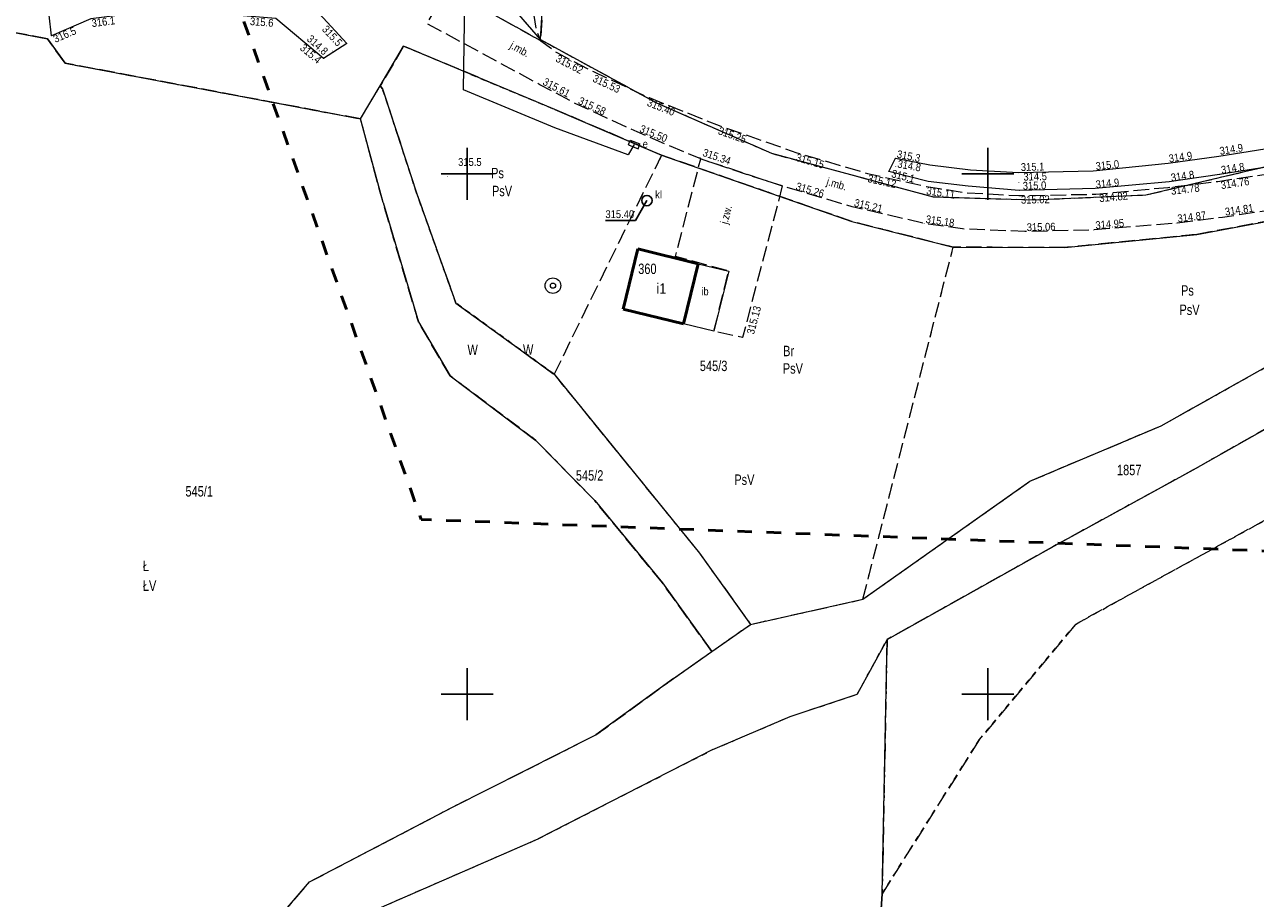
# Model space of a CAD drawing. Header units: metres. Extents: x 7523615 to 7533948, y 5492686 to 5502120.
# Tile 153 of 256: x 7531057 to 7531176, y 5497030 to 5497114. Entities that reach past the tile are written whole.
import ezdxf
from ezdxf.enums import TextEntityAlignment as Align

# ---------------------------------------------------------------- set-up
doc = ezdxf.new("R2010")
doc.units = ezdxf.units.M
for name, pattern in [('1.4_1.4', [2.8, 1.4, -1.4]), ('1.5_0.5', [2, 1.5, -0.5]), ('219-500', [0]), ('egkk-500', [2, 1.5, -0.5]), ('egug-500', [1, 0.5, -0.5])]:
    doc.linetypes.add(name, pattern=pattern)
doc.layers.get('0').update_dxf_attribs({"color": 2, "lineweight": 5})
doc.styles.get("Standard").update_dxf_attribs({"font": 'Working1250', "width": 0.75})

# ---------------------------------------------------------------- blocks, each defined once
blk = doc.blocks.new('203')
at = {"linetype": 'Continuous', "lineweight": 0}
h = blk.add_hatch(color=0, dxfattribs=at)
edge = h.paths.add_edge_path()
edge.add_arc((0, 0), 0.045, 0, 360)
blk = doc.blocks.new('US18')
at = {"color": 0, "linetype": 'Continuous', "lineweight": 13}
for p, q in [((-0.5, -0.25), (-0.5, 0.25)), ((-0.5, 0.25), (0.5, 0.25)), ((0.5, -0.25), (0.5, 0.25)), ((-0.5, -0.25), (0.5, -0.25))]:
    blk.add_line(p, q, dxfattribs=at)
blk = doc.blocks.new('PW01')
at = {"linetype": 'Continuous', "lineweight": 13}
h = blk.add_hatch(color=0, dxfattribs=at)
edge = h.paths.add_edge_path()
edge.add_arc((0, 0), 0.045, 0, 360)
blk = doc.blocks.new('US13')
at = {"color": 0, "linetype": 'Continuous', "lineweight": 13}
for radius in [0.75, 0.25]:
    blk.add_circle((0, 0), radius, dxfattribs=at)
blk = doc.blocks.new('SUKM')
at = {"color": 0, "linetype": 'Continuous'}
blk.add_circle((0, 0), 0.5, dxfattribs=at)
blk = doc.blocks.new('RAMKA500K')
at = {"color": 0}
for p, q in [((300, 97.5), (300, 102.5)), ((350, 97.5), (350, 102.5)), ((297.5, 100), (302.5, 100)), ((347.5, 100), (352.5, 100)), ((300, 47.5), (300, 52.5)), ((350, 47.5), (350, 52.5)), ((297.5, 50), (302.5, 50)), ((347.5, 50), (352.5, 50))]:
    blk.add_line(p, q, dxfattribs=at)

msp = doc.modelspace()

# ---------------------------------------------------------------- linework, layer by layer
at = {"layer": '217-kontur klasyfikacyjny', "color": 7, "linetype": 'egkk-500', "lineweight": 18, "flags": 128}
for points in [[(7531107.4, 5497118.78), (7531107.04, 5497112.91)], [(7531059.68, 5497113), (7531054.61, 5497113.94)], [(7531061.36, 5497110.65), (7531059.68, 5497113)], [(7531107.04, 5497112.91), (7531118.17, 5497106.84)], [(7531093.89, 5497112.27), (7531091.63, 5497108.47)], [(7531108.42, 5497106.2), (7531093.89, 5497112.27)], [(7531089.74, 5497105.29), (7531061.36, 5497110.65)], [(7531091.63, 5497108.47), (7531091.87, 5497108.17)], [(7531091.87, 5497108.17), (7531095.16, 5497098.08)], [(7531118.17, 5497106.84), (7531129.23, 5497101.98)], [(7531118.67, 5497101.8), (7531108.42, 5497106.2)], [(7531091.91, 5497097.24), (7531089.74, 5497105.29)], [(7531165.19, 5497097.98), (7531187.58, 5497103.28)], [(7531118.67, 5497101.8), (7531108.34, 5497080.74)], [(7531136.93, 5497095.43), (7531118.67, 5497101.8)], [(7531129.23, 5497101.98), (7531144.76, 5497097.8)], [(7531095.16, 5497098.08), (7531098.91, 5497087.59)], [(7531144.76, 5497097.8), (7531154.38, 5497097.51)], [(7531154.38, 5497097.51), (7531165.19, 5497097.98)], [(7531189.23, 5497097.78), (7531170.09, 5497094.18)], [(7531095.31, 5497085.77), (7531091.91, 5497097.24)], [(7531146.67, 5497092.95), (7531136.93, 5497095.43)], [(7531170.09, 5497094.18), (7531157.41, 5497092.93)], [(7531138, 5497059.11), (7531146.67, 5497092.95)], [(7531157.41, 5497092.93), (7531146.67, 5497092.95)], [(7531098.91, 5497087.59), (7531108.34, 5497080.74)], [(7531098.35, 5497080.59), (7531095.31, 5497085.77)], [(7531166.66, 5497075.79), (7531178.2, 5497082.28)], [(7531106.6, 5497074.38), (7531098.35, 5497080.59)], [(7531108.34, 5497080.74), (7531122.3, 5497063.55)], [(7531178.86, 5497076.73), (7531169.73, 5497071.55)], [(7531154.05, 5497070.47), (7531166.66, 5497075.79)], [(7531112.24, 5497068.6), (7531106.6, 5497074.38)], [(7531169.73, 5497071.55), (7531156.42, 5497064.25)], [(7531138, 5497059.11), (7531154.05, 5497070.47)], [(7531118.74, 5497060.7), (7531112.24, 5497068.6)], [(7531176.74, 5497066.77), (7531158.41, 5497056.7)], [(7531122.3, 5497063.55), (7531127.22, 5497056.7)], [(7531156.42, 5497064.25), (7531140.32, 5497055.24)], [(7531123.49, 5497054.09), (7531118.74, 5497060.7)], [(7531127.22, 5497056.7), (7531138, 5497059.11)], [(7531158.41, 5497056.7), (7531149.18, 5497045.6)], [(7531140.32, 5497055.24), (7531139.85, 5497030.81)], [(7531119.81, 5497051.51), (7531123.49, 5497054.09)], [(7531112.36, 5497046.08), (7531119.81, 5497051.51)], [(7531098.63, 5497039.16), (7531112.36, 5497046.08)], [(7531149.18, 5497045.6), (7531139.85, 5497030.81)], [(7531084.85, 5497031.94), (7531098.63, 5497039.16)], [(7531052.17, 5496993.86), (7531084.85, 5497031.94)], [(7531139.85, 5497030.81), (7531138.34, 5497008.13)]]:
    msp.add_lwpolyline(points, dxfattribs=at)
at = {"layer": '218-kontur użytku gruntowego', "color": 7, "linetype": 'egug-500', "lineweight": 18, "flags": 128}
for points in [[(7531107.04, 5497112.91), (7531099.16, 5497122.04)], [(7531107.4, 5497118.78), (7531107.04, 5497112.91)], [(7531054.61, 5497113.94), (7531059.68, 5497113)], [(7531059.68, 5497113), (7531061.36, 5497110.65)], [(7531107.04, 5497112.91), (7531118.17, 5497106.84)], [(7531091.63, 5497108.47), (7531093.89, 5497112.27)], [(7531093.89, 5497112.27), (7531108.42, 5497106.2)], [(7531061.36, 5497110.65), (7531089.74, 5497105.29)], [(7531089.74, 5497105.29), (7531091.63, 5497108.47)], [(7531091.87, 5497108.17), (7531091.63, 5497108.47)], [(7531095.16, 5497098.08), (7531091.87, 5497108.17)], [(7531118.17, 5497106.84), (7531129.23, 5497101.98)], [(7531108.42, 5497106.2), (7531118.67, 5497101.8)], [(7531091.91, 5497097.24), (7531089.74, 5497105.29)], [(7531165.19, 5497097.98), (7531187.58, 5497103.28)], [(7531118.67, 5497101.8), (7531108.34, 5497080.74)], [(7531136.93, 5497095.43), (7531118.67, 5497101.8)], [(7531129.23, 5497101.98), (7531144.76, 5497097.8)], [(7531098.91, 5497087.59), (7531095.16, 5497098.08)], [(7531144.76, 5497097.8), (7531154.38, 5497097.51)], [(7531154.38, 5497097.51), (7531165.19, 5497097.98)], [(7531189.23, 5497097.78), (7531170.09, 5497094.18)], [(7531095.31, 5497085.77), (7531091.91, 5497097.24)], [(7531146.67, 5497092.95), (7531136.93, 5497095.43)], [(7531170.09, 5497094.18), (7531157.41, 5497092.93)], [(7531138, 5497059.11), (7531146.67, 5497092.95)], [(7531157.41, 5497092.93), (7531146.67, 5497092.95)], [(7531108.34, 5497080.74), (7531098.91, 5497087.59)], [(7531098.35, 5497080.59), (7531095.31, 5497085.77)], [(7531166.66, 5497075.79), (7531178.2, 5497082.28)], [(7531106.6, 5497074.38), (7531098.35, 5497080.59)], [(7531108.34, 5497080.74), (7531122.3, 5497063.55)], [(7531178.86, 5497076.73), (7531169.73, 5497071.55)], [(7531154.05, 5497070.47), (7531166.66, 5497075.79)], [(7531112.24, 5497068.6), (7531106.6, 5497074.38)], [(7531169.73, 5497071.55), (7531156.42, 5497064.25)], [(7531138, 5497059.11), (7531154.05, 5497070.47)], [(7531118.74, 5497060.7), (7531112.24, 5497068.6)], [(7531158.41, 5497056.7), (7531176.74, 5497066.77)], [(7531122.3, 5497063.55), (7531127.22, 5497056.7)], [(7531156.42, 5497064.25), (7531140.32, 5497055.24)], [(7531123.49, 5497054.09), (7531118.74, 5497060.7)], [(7531127.22, 5497056.7), (7531138, 5497059.11)], [(7531123.49, 5497054.09), (7531127.22, 5497056.7)], [(7531149.18, 5497045.6), (7531158.41, 5497056.7)], [(7531137.46, 5497049.99), (7531140.32, 5497055.24)], [(7531140.32, 5497055.24), (7531139.85, 5497030.81)], [(7531119.81, 5497051.51), (7531123.49, 5497054.09)], [(7531112.36, 5497046.08), (7531119.81, 5497051.51)], [(7531131.02, 5497047.84), (7531137.46, 5497049.99)], [(7531123.59, 5497044.67), (7531131.02, 5497047.84)], [(7531098.63, 5497039.16), (7531112.36, 5497046.08)], [(7531139.85, 5497030.81), (7531149.18, 5497045.6)], [(7531115.43, 5497040.5), (7531123.59, 5497044.67)], [(7531106.8, 5497036.08), (7531115.43, 5497040.5)], [(7531084.85, 5497031.94), (7531098.63, 5497039.16)], [(7531086.78, 5497027.35), (7531106.8, 5497036.08)], [(7531052.17, 5496993.86), (7531084.85, 5497031.94)], [(7531139.85, 5497030.81), (7531138.34, 5497008.13)]]:
    msp.add_lwpolyline(points, dxfattribs=at)
at = {"layer": '219-działka ewidencyjna', "color": 3, "linetype": '219-500', "lineweight": 18, "flags": 128}
for points in [[(7531107.04, 5497112.91), (7531099.16, 5497122.04)], [(7531107.04, 5497112.91), (7531107.4, 5497118.78)], [(7531054.61, 5497113.94), (7531059.68, 5497113)], [(7531059.68, 5497113), (7531061.36, 5497110.65)], [(7531107.04, 5497112.91), (7531118.17, 5497106.84)], [(7531091.63, 5497108.47), (7531093.89, 5497112.27)], [(7531108.42, 5497106.2), (7531093.89, 5497112.27)], [(7531061.36, 5497110.65), (7531089.74, 5497105.29)], [(7531089.74, 5497105.29), (7531091.63, 5497108.47)], [(7531091.87, 5497108.17), (7531091.63, 5497108.47)], [(7531091.87, 5497108.17), (7531095.16, 5497098.08)], [(7531118.17, 5497106.84), (7531129.23, 5497101.98)], [(7531165.19, 5497097.98), (7531206.36, 5497107.72)], [(7531108.42, 5497106.2), (7531118.67, 5497101.8)], [(7531091.91, 5497097.24), (7531089.74, 5497105.29)], [(7531118.67, 5497101.8), (7531136.93, 5497095.43)], [(7531129.23, 5497101.98), (7531144.76, 5497097.8)], [(7531095.16, 5497098.08), (7531098.91, 5497087.59)], [(7531144.76, 5497097.8), (7531154.38, 5497097.51)], [(7531154.38, 5497097.51), (7531165.19, 5497097.98)], [(7531170.09, 5497094.18), (7531189.23, 5497097.78)], [(7531091.91, 5497097.24), (7531095.31, 5497085.77)], [(7531136.93, 5497095.43), (7531146.67, 5497092.95)], [(7531157.41, 5497092.93), (7531170.09, 5497094.18)], [(7531146.67, 5497092.95), (7531157.41, 5497092.93)], [(7531098.91, 5497087.59), (7531108.34, 5497080.74)], [(7531095.31, 5497085.77), (7531098.35, 5497080.59)], [(7531166.66, 5497075.79), (7531178.2, 5497082.28)], [(7531098.35, 5497080.59), (7531106.6, 5497074.38)], [(7531108.34, 5497080.74), (7531122.3, 5497063.55)], [(7531169.73, 5497071.55), (7531178.86, 5497076.73)], [(7531154.05, 5497070.47), (7531166.66, 5497075.79)], [(7531106.6, 5497074.38), (7531112.24, 5497068.6)], [(7531156.42, 5497064.25), (7531169.73, 5497071.55)], [(7531138, 5497059.11), (7531154.05, 5497070.47)], [(7531112.24, 5497068.6), (7531118.74, 5497060.7)], [(7531122.3, 5497063.55), (7531127.22, 5497056.7)], [(7531140.32, 5497055.24), (7531156.42, 5497064.25)], [(7531118.74, 5497060.7), (7531123.49, 5497054.09)], [(7531127.22, 5497056.7), (7531138, 5497059.11)], [(7531123.49, 5497054.09), (7531127.22, 5497056.7)], [(7531140.32, 5497055.24), (7531137.46, 5497049.99)], [(7531139.85, 5497030.81), (7531140.32, 5497055.24)], [(7531119.81, 5497051.51), (7531123.49, 5497054.09)], [(7531119.81, 5497051.51), (7531112.36, 5497046.08)], [(7531131.02, 5497047.84), (7531137.46, 5497049.99)], [(7531123.59, 5497044.67), (7531131.02, 5497047.84)], [(7531098.63, 5497039.16), (7531112.36, 5497046.08)], [(7531123.59, 5497044.67), (7531106.8, 5497036.08)], [(7531084.85, 5497031.94), (7531098.63, 5497039.16)], [(7531086.78, 5497027.35), (7531106.8, 5497036.08)], [(7531052.17, 5496993.86), (7531084.85, 5497031.94)], [(7531138.34, 5497008.13), (7531139.85, 5497030.81)]]:
    msp.add_lwpolyline(points, dxfattribs=at)
at = {"layer": '312-budynek ewidencyjny', "color": 7, "linetype": 'CONTINUOUS', "lineweight": 50, "flags": 128}
for points in [[(7531114.96, 5497087.01), (7531116.37, 5497092.79)], [(7531116.37, 5497092.79), (7531122.19, 5497091.37)], [(7531122.19, 5497091.37), (7531120.78, 5497085.59)], [(7531120.78, 5497085.59), (7531114.96, 5497087.01)]]:
    msp.add_lwpolyline(points, dxfattribs=at)
at = {"layer": 'inna budowla', "color": 7, "linetype": 'CONTINUOUS', "lineweight": 18, "flags": 128}
msp.add_lwpolyline([(7531122.19, 5497091.37), (7531125.11, 5497090.66), (7531123.7, 5497084.88), (7531120.78, 5497085.59)], close=True, dxfattribs=at)
at = {"layer": 'jezdnia', "color": 7, "linetype": '1.5_0.5', "lineweight": 18, "flags": 128}
for points in [[(7531116.57, 5497132), (7531122.32, 5497137), (7531138.02, 5497150.06), (7531151.64, 5497162.07), (7531159.84, 5497169.52), (7531170.72, 5497179.22), (7531188.87, 5497195.87), (7531191.43, 5497194.22), (7531172.01, 5497176.55), (7531161.66, 5497167.26), (7531153.39, 5497159.81), (7531140.33, 5497148.18), (7531124.82, 5497135.17), (7531113.54, 5497125.55), (7531109.66, 5497121.33), (7531107.38, 5497118.74), (7531106.5, 5497116.7), (7531106.39, 5497115.23), (7531106.6, 5497113.84), (7531107.07, 5497112.79), (7531098.13, 5497117.79), (7531099.87, 5497117.89), (7531101.76, 5497118.75), (7531103.71, 5497119.98), (7531105.81, 5497121.81), (7531110.24, 5497126.36), (7531111.14, 5497127.3), (7531111.77, 5497127.96)], [(7531098.13, 5497117.79), (7531107.07, 5497112.79), (7531108.6, 5497111.66), (7531112.13, 5497109.83), (7531117.48, 5497107.33), (7531124.19, 5497104.65), (7531131.67, 5497102.04), (7531138.46, 5497100.04), (7531144.11, 5497098.79), (7531147.94, 5497098.19), (7531152.99, 5497097.92), (7531160.38, 5497098.05), (7531167.32, 5497098.71), (7531172.11, 5497099.28), (7531182.19, 5497100.81), (7531200.89, 5497103.91), (7531213.36, 5497106.18), (7531219.27, 5497107.43), (7531225.13, 5497108.95), (7531233.25, 5497111.26), (7531241.04, 5497113.74), (7531246.01, 5497115.46), (7531252.57, 5497117.92), (7531259.46, 5497120.85), (7531265.98, 5497123.83), (7531271.21, 5497126.44), (7531273.23, 5497127.59), (7531279.03, 5497131.19), (7531282.73, 5497133.67), (7531287.64, 5497137.22), (7531297.84, 5497144.51), (7531302.06, 5497147.43), (7531301.1, 5497146.17), (7531299.57, 5497143.86), (7531297.34, 5497140.14), (7531295.52, 5497136.59), (7531293.42, 5497132.02), (7531292.3, 5497128.03), (7531289.22, 5497131.38), (7531288.19, 5497132.28), (7531287.15, 5497132.39), (7531285.53, 5497131.33), (7531280.67, 5497128.05), (7531275.41, 5497124.75), (7531272.85, 5497123.33), (7531267.97, 5497120.84), (7531260.89, 5497117.59), (7531254.26, 5497114.84), (7531246.91, 5497112.07), (7531242.4, 5497110.5), (7531233.91, 5497107.79), (7531226.6, 5497105.76), (7531219.81, 5497104.04), (7531214.26, 5497102.85), (7531201.27, 5497100.46), (7531183.27, 5497097.42), (7531172.54, 5497095.82), (7531168.1, 5497095.27), (7531160.15, 5497094.61), (7531153.59, 5497094.46), (7531147.58, 5497094.71), (7531143.88, 5497095.24), (7531136.97, 5497096.84), (7531130.26, 5497098.84), (7531122.42, 5497101.44), (7531116.31, 5497104.03), (7531110.35, 5497106.78), (7531106.98, 5497108.57), (7531096.14, 5497114.45)], [(7531130.26, 5497098.84), (7531126.45, 5497084.28), (7531123.7, 5497084.88), (7531125.11, 5497090.66), (7531120.01, 5497092.07), (7531122.42, 5497101.44)]]:
    msp.add_lwpolyline(points, close=True, dxfattribs=at)
at = {"layer": 'przewód elektroenergetyczny podziemny', "color": 7, "linetype": 'CONTINUOUS', "lineweight": 18, "flags": 128}
msp.add_lwpolyline([(7531116.03, 5497102.84), (7531115.47, 5497101.82), (7531108.41, 5497104.44), (7531099.65, 5497108.09), (7531099.91, 5497125.42), (7531106.94, 5497131.11), (7531113.39, 5497136.79), (7531115.39, 5497138.4), (7531116.53, 5497137.12)], dxfattribs=at)
at = {"layer": 'rzędna-Atr2', "color": 7, "flags": 128}
msp.add_lwpolyline([(7531117.26, 5497097.44), (7531116.15, 5497095.52), (7531113.27, 5497095.52)], dxfattribs=at)
at = {"layer": 'rów przydrożny (poligon)', "color": 7, "linetype": 'CONTINUOUS', "lineweight": 18, "flags": 128}
msp.add_lwpolyline([(7531086.19, 5497111.08), (7531081.61, 5497114.95), (7531070.98, 5497115.8), (7531063.84, 5497114.9), (7531060.07, 5497113.28), (7531059.85, 5497115.27), (7531063.15, 5497116.76), (7531071.03, 5497117.37), (7531081.13, 5497117.04), (7531082.96, 5497116.81), (7531085.04, 5497116.21), (7531088.43, 5497112.54)], close=True, dxfattribs=at)
msp.add_lwpolyline([(7531182.06, 5497101.47), (7531172.27, 5497099.93), (7531167.43, 5497099.25), (7531160.3, 5497098.6), (7531153.02, 5497098.4), (7531148.13, 5497098.81), (7531144.26, 5497099.27), (7531140.49, 5497100.22), (7531141.14, 5497101.52), (7531144.42, 5497100.88), (7531148.34, 5497100.4), (7531152.95, 5497100.13), (7531160.13, 5497100.3), (7531167.33, 5497101.02), (7531172.18, 5497101.7), (7531181.83, 5497103.25)], dxfattribs=at)
at = {"layer": 'Zakres', "color": 5, "linetype": '1.4_1.4', "lineweight": 50, "flags": 128}
msp.add_lwpolyline([(7531743.27, 5499246.67), (7531674.19, 5499075.04), (7531617.16, 5499130.01), (7531497.22, 5499019.6), (7531360.69, 5498909.88), (7531137.38, 5498723.26), (7530837.96, 5498471.05), (7530827.29, 5498468.56), (7530555.83, 5498209.93), (7530490.21, 5498246.48), (7530415.42, 5498175.93), (7530370.97, 5498140.65), (7530313.12, 5498105.37), (7530175.54, 5498113.13), (7530201.64, 5498273.29), (7530135.32, 5498299.4), (7530095.81, 5498250.01), (7529934.94, 5498278.94), (7529886.55, 5498254.6), (7529886.96, 5498227.43), (7529861.56, 5498166.05), (7529795.24, 5498157.58), (7529752.2, 5498064.45), (7529512.79, 5498134.24), (7529497.7, 5498245.62), (7529418.48, 5498260.59), (7529163.77, 5498290.23), (7529123.55, 5498137.12), (7529361.33, 5498088.44), (7529468.57, 5498017.18), (7529499.62, 5497998.73), (7529568.05, 5497998.13), (7529612.5, 5497967.79), (7529759.26, 5497962.85), (7529731.04, 5497742.01), (7529837.62, 5497773.43), (7529926.26, 5498000.98), (7530249.5, 5497965.97), (7530399.55, 5498036.46), (7530504.33, 5498041.17), (7530550.19, 5498000.25), (7530485.28, 5497939.57), (7530567.12, 5497896.53), (7530578.58, 5497865.95), (7530414.96, 5497723.67), (7530456.35, 5497670.63), (7530620.04, 5497828.68), (7530672.25, 5497834.44), (7530708.23, 5497874.66), (7530802.89, 5497949.74), (7531291.02, 5497844.85), (7531633.86, 5497783.35), (7531723.76, 5497752.95), (7531716.74, 5497689.82), (7531638.86, 5497701.8), (7531607.99, 5497651.88), (7531593.17, 5497646.23), (7531554.37, 5497551.69), (7531542.2, 5497533.11), (7531433.37, 5497444.09), (7531365.28, 5497382.71), (7531307.01, 5497340.61), (7531265.62, 5497313.74), (7531154.14, 5497225.54), (7531069.47, 5497140.17), (7531095.58, 5497066.79), (7531227.52, 5497061.86), (7531269.85, 5497013.88), (7531267.74, 5496900.28), (7531245.86, 5496824.79), (7531285.37, 5496797.98), (7531257.86, 5496726.01), (7531235.28, 5496726.72), (7531225.4, 5496699.91), (7531197.11, 5496699.88), (7531185.19, 5496624.41), (7531253.8, 5496571.67), (7531243.22, 5496477.48), (7531256.45, 5496456.49), (7531351.7, 5496436.03), (7531399.67, 5496549.62), (7531437.77, 5496640.64), (7531396.85, 5496663.92), (7531455.59, 5496799.21), (7531464.06, 5496818.26), (7531468.64, 5496848.96), (7531480.28, 5496877.18), (7531555.07, 5497002.95), (7531557.66, 5497022.17), (7531504.63, 5497031.87), (7531386.27, 5497072.44), (7531447.65, 5497179.68), (7531472.88, 5497186.56), (7531542.73, 5497165.75), (7531534.96, 5497117.77), (7531587.88, 5497105.78), (7531625.63, 5497206.32), (7531717.2, 5497165.38), (7531739.28, 5497219.08), (7531634.8, 5497264.88), (7531650.32, 5497306.51), (7531689.66, 5497342.67), (7531724.67, 5497377.51), (7531750.16, 5497383.41), (7531790.73, 5497415.16), (7531807.49, 5497435.8), (7531857.05, 5497525.94), (7531880.16, 5497531.76), (7531912.79, 5497579.21), (7531951.42, 5497582.56), (7531983.17, 5497634.77), (7532010.16, 5497686.45), (7532022.45, 5497715.67), (7532045.96, 5497826.68), (7532028.32, 5497890.18), (7532058.84, 5497978.73), (7532130.81, 5498096.73), (7532169.26, 5498228.67), (7532173.67, 5498272.59), (7532173.45, 5498329.02), (7532174.2, 5498362.37), (7532178.84, 5498457.8), (7532136.75, 5498585.56), (7532124.81, 5498799.34), (7532152.62, 5498813.57), (7532125.69, 5499032.47), (7532124.99, 5499095.27), (7532200.95, 5499066.75), (7532264.33, 5499123.02), (7532116.22, 5499183.81), (7531993.34, 5499227.79), (7531913.61, 5499254.72), (7531816.6, 5499290.94), (7531739.75, 5499297.76), (7531571.83, 5499328.1), (7531549.25, 5499297.76), (7531536.55, 5499281.53), (7531425.08, 5499226.5), (7531439.19, 5499201.8), (7531552.78, 5499254.72), (7531607.81, 5499273.77), (7531677.13, 5499271.21)], close=True, dxfattribs=at)

# ---------------------------------------------------------------- block references
at = {"layer": '203-punkt graniczny', "color": 3, "linetype": 'CONTINUOUS', "lineweight": 18}
for p in [(7531059.68, 5497113), (7531107.04, 5497112.91), (7531093.89, 5497112.27), (7531061.36, 5497110.65), (7531091.63, 5497108.47), (7531091.87, 5497108.17), (7531118.17, 5497106.84), (7531108.42, 5497106.2), (7531089.74, 5497105.29), (7531118.67, 5497101.8), (7531129.23, 5497101.98), (7531095.16, 5497098.08), (7531144.76, 5497097.8), (7531154.38, 5497097.51), (7531165.19, 5497097.98), (7531091.91, 5497097.24), (7531136.93, 5497095.43), (7531170.09, 5497094.18), (7531146.67, 5497092.95), (7531157.41, 5497092.93), (7531098.91, 5497087.59), (7531095.31, 5497085.77), (7531098.35, 5497080.59), (7531108.34, 5497080.74), (7531166.66, 5497075.79), (7531106.6, 5497074.38), (7531169.73, 5497071.55), (7531154.05, 5497070.47), (7531112.24, 5497068.6), (7531156.42, 5497064.25), (7531122.3, 5497063.55), (7531118.74, 5497060.7), (7531138, 5497059.11), (7531127.22, 5497056.7), (7531140.32, 5497055.24), (7531123.49, 5497054.09), (7531119.81, 5497051.51), (7531137.46, 5497049.99), (7531131.02, 5497047.84), (7531112.36, 5497046.08), (7531123.59, 5497044.67), (7531098.63, 5497039.16), (7531106.8, 5497036.08), (7531084.85, 5497031.94), (7531139.85, 5497030.81)]:
    msp.add_blockref('203', p, dxfattribs=at)
at = {"layer": 'osadnik  szambo', "color": 7, "linetype": 'CONTINUOUS', "lineweight": 18}
msp.add_blockref('SUKM', (7531117.26, 5497097.44), dxfattribs=at)
at = {"layer": 'pikieta naturalna', "color": 7, "linetype": 'CONTINUOUS', "lineweight": 13}
for p in [(7531060.07, 5497113.28), (7531087.07, 5497111.82), (7531088.43, 5497112.54), (7531086.19, 5497111.08), (7531141.14, 5497101.52), (7531167.33, 5497101.02), (7531172.18, 5497101.7), (7531098.12, 5497099.77), (7531140.49, 5497100.22), (7531141.16, 5497100.71), (7531152.95, 5497100.13), (7531160.13, 5497100.3), (7531172.27, 5497099.93), (7531152.98, 5497099.16), (7531160.3, 5497098.6), (7531167.43, 5497099.25), (7531153.02, 5497098.4)]:
    msp.add_blockref('PW01', p, dxfattribs=at)
at = {"layer": 'pikieta sztuczna', "color": 7, "linetype": 'CONTINUOUS', "lineweight": 13}
for p in [(7531108.6, 5497111.66), (7531112.13, 5497109.83), (7531106.98, 5497108.57), (7531110.35, 5497106.78), (7531117.48, 5497107.33), (7531124.19, 5497104.65), (7531116.31, 5497104.03), (7531131.67, 5497102.04), (7531122.36, 5497101.58), (7531138.46, 5497100.04), (7531131.26, 5497098.52), (7531144.11, 5497098.79), (7531167.32, 5497098.71), (7531172.11, 5497099.28), (7531152.99, 5497097.92), (7531160.38, 5497098.05), (7531136.97, 5497096.84), (7531143.88, 5497095.24), (7531168.1, 5497095.27), (7531172.54, 5497095.82), (7531153.59, 5497094.46), (7531160.15, 5497094.61), (7531126.45, 5497084.28)]:
    msp.add_blockref('PW01', p, dxfattribs=at)
at = {"layer": 'rzędna', "color": 7, "linetype": 'CONTINUOUS', "lineweight": 18}
msp.add_blockref('PW01', (7531117.26, 5497097.44), dxfattribs=at)
at = {"layer": 'studnia zwykła', "color": 7, "linetype": 'CONTINUOUS', "lineweight": 18}
msp.add_blockref('US13', (7531108.23, 5497089.26), dxfattribs=at)
at = {"layer": 'szafa elektroenergetyczna lub kontener', "color": 7, "linetype": 'CONTINUOUS', "lineweight": 18, "rotation": 338.078}
msp.add_blockref('US18', (7531116.03, 5497102.84), dxfattribs=at)
at = {"layer": 'Wstawianie ramki sekcyjnej z opisem', "color": 7, "linetype": 'CONTINUOUS', "lineweight": 13}
msp.add_blockref('RAMKA500K', (7530800, 5497000), dxfattribs=at)

# ---------------------------------------------------------------- texts
at = {"layer": '209-oznaczenie konturu klasyfikacyjnego', "color": 7, "linetype": 'CONTINUOUS', "lineweight": 18, "width": 0.79}
for s, p in [('PsV', (7531102.37, 5497098.86)), ('PsV', (7531168.41, 5497087.44)), ('PsV', (7531130.31, 5497081.8)), ('PsV', (7531125.65, 5497071.11)), ('ŁV', (7531068.84, 5497060.92))]:
    msp.add_text(s, height=1, dxfattribs=at).set_placement(p, align=Align.TOP_LEFT)
at = {"layer": '210-oznaczenie konturu użytku gruntowego', "color": 7, "linetype": 'CONTINUOUS', "lineweight": 18, "width": 0.79}
for s, p in [('Ps', (7531102.29, 5497099.58)), ('Ps', (7531168.56, 5497088.3)), ('W', (7531100.02, 5497082.59)), ('W', (7531105.35, 5497082.61)), ('Br', (7531130.34, 5497082.48)), ('Ł', (7531068.84, 5497061.82))]:
    msp.add_text(s, height=1, dxfattribs=at).set_placement(p)
at = {"layer": '211-numer działki ewidencyjnej', "color": 3, "linetype": 'CONTINUOUS', "lineweight": 18, "width": 0.79}
for s, p in [('545/3', (7531122.34, 5497082.05)), ('545/2', (7531110.43, 5497071.52)), ('1857', (7531162.41, 5497072.04)), ('545/1', (7531072.93, 5497069.99))]:
    msp.add_text(s, height=1, dxfattribs=at).set_placement(p, align=Align.TOP_LEFT)
at = {"layer": '312-oznaczenie budynku ewidencyjnego', "color": 7, "linetype": 'CONTINUOUS', "lineweight": 18, "width": 0.79}
msp.add_text('360', height=1, dxfattribs=at).set_placement((7531116.42, 5497090.38))
at = {"layer": '312-oznaczenie budynku ewidencyjnego-Atr117', "color": 7, "width": 0.9}
msp.add_text('i1', height=1, dxfattribs=at).set_placement((7531118.65, 5497088.98), align=Align.MIDDLE_CENTER)
at = {"layer": 'inna budowla-Atr17', "color": 7, "width": 0.9}
msp.add_text('ib', height=0.75, dxfattribs=at).set_placement((7531122.48, 5497088.33))
at = {"layer": 'jezdnia-Atr17', "color": 7, "width": 0.9}
for rotation, p in [(330.782, (7531105.05, 5497111.99)), (343.604, (7531135.49, 5497099.03))]:
    msp.add_text('j.mb.', height=0.75, rotation=rotation, dxfattribs=at).set_placement(p, align=Align.MIDDLE_CENTER)
msp.add_text('j.zw.', height=0.75, rotation=75.576, dxfattribs=at).set_placement((7531125, 5497095.12))
at = {"layer": 'osadnik  szambo-Atr17', "color": 7, "width": 0.9}
msp.add_text('kl', height=0.75, dxfattribs=at).set_placement((7531118.05, 5497097.64))
at = {"layer": 'pikieta naturalna-Atr2', "color": 7, "width": 0.9}
for s, rotation, p in [('316.1', 7.184, (7531063.87, 5497114.85)), ('316.5', 23.253, (7531060.14, 5497113.28))]:
    msp.add_text(s, height=0.75, rotation=rotation, dxfattribs=at).set_placement(p, align=Align.TOP_LEFT)
for s, rotation, p in [('315.6', 355.428, (7531081.41, 5497114.88)), ('315.5', 312.728, (7531088.07, 5497112.7)), ('314.8', 318.154, (7531086.71, 5497111.92)), ('315.4', 319.803, (7531086.07, 5497111.11))]:
    msp.add_text(s, height=0.75, rotation=rotation, dxfattribs=at).set_placement(p, align=Align.TOP_RIGHT)
for s, rotation, p in [('315.3', 348.959, (7531141.22, 5497101.56)), ('314.9', 7.981, (7531167.44, 5497101.1)), ('314.9', 9.125, (7531172.33, 5497101.82)), ('314.8', 349.976, (7531141.28, 5497100.62)), ('315.1', 1.356, (7531153.18, 5497100.28)), ('315.0', 5.71, (7531160.4, 5497100.37)), ('314.8', 8.939, (7531172.47, 5497100)), ('314.5', 1.356, (7531153.43, 5497099.35)), ('314.8', 7.997, (7531167.64, 5497099.27)), ('315.0', 1.573, (7531153.37, 5497098.48)), ('314.9', 5.209, (7531160.4, 5497098.62))]:
    msp.add_text(s, height=0.75, rotation=rotation, dxfattribs=at).set_placement(p)
msp.add_text('315.5', height=0.75, dxfattribs=at).set_placement((7531099.12, 5497100.77))
msp.add_text('315.1', height=0.75, rotation=345.856, dxfattribs=at).set_placement((7531140.78, 5497100.06), align=Align.MIDDLE_LEFT)
at = {"layer": 'pikieta sztuczna-Atr2', "color": 7, "width": 0.9}
for s, rotation, p in [('315.62', 332.597, (7531108.77, 5497111.51)), ('315.53', 334.953, (7531112.29, 5497109.59)), ('315.40', 338.228, (7531117.48, 5497107.27)), ('315.25', 340.764, (7531124.28, 5497104.55)), ('315.15', 343.587, (7531131.72, 5497101.99)), ('315.12', 347.525, (7531138.57, 5497099.96)), ('315.11', 351.097, (7531144.18, 5497098.78)), ('314.78', 6.786, (7531167.55, 5497098.73)), ('314.76', 8.63, (7531172.33, 5497099.27)), ('315.02', 1.007, (7531153.18, 5497097.89)), ('314.82', 5.432, (7531160.67, 5497098.03))]:
    msp.add_text(s, height=0.75, rotation=rotation, dxfattribs=at).set_placement(p, align=Align.TOP_LEFT)
for s, rotation, p in [('315.61', 332.024, (7531107.18, 5497108.62)), ('315.58', 335.231, (7531110.58, 5497106.76)), ('315.50', 337.954, (7531116.48, 5497104.05)), ('315.34', 341.026, (7531122.54, 5497101.75)), ('315.26', 343.604, (7531131.5, 5497098.49)), ('315.21', 346.963, (7531137.11, 5497096.89)), ('314.87', 7.061, (7531168.27, 5497095.34)), ('314.81', 8.481, (7531172.84, 5497095.98)), ('315.18', 351.848, (7531144, 5497095.3)), ('315.06', 1.31, (7531153.75, 5497094.5)), ('314.95', 4.745, (7531160.37, 5497094.69)), ('315.13', 75.336, (7531127.54, 5497084.52))]:
    msp.add_text(s, height=0.75, rotation=rotation, dxfattribs=at).set_placement(p)
at = {"layer": 'rzędna-Atr2', "color": 7, "width": 0.9}
msp.add_text('315.40', height=0.75, dxfattribs=at).set_placement((7531113.27, 5497095.53), align=Align.BOTTOM_LEFT)
at = {"layer": 'szafa elektroenergetyczna lub kontener-Atr17', "color": 7, "width": 0.9}
msp.add_text('e', height=0.75, dxfattribs=at).set_placement((7531116.85, 5497102.51))

doc.saveas('drawing.dxf')
